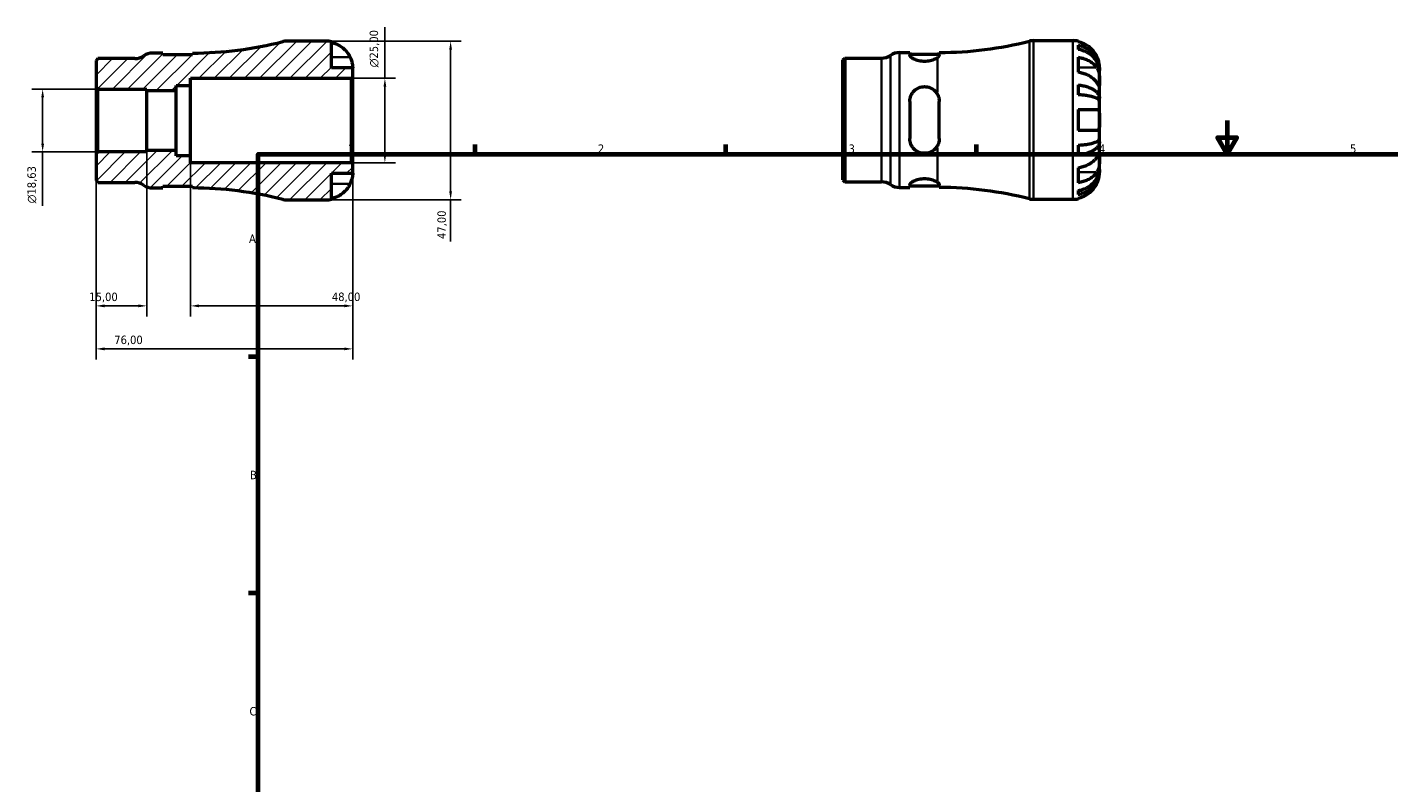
# Model space of a CAD drawing. Header units: millimetres. Extents: x -58 to 667, y 0 to 521.
# Tile 2 of 3: x -58 to 345, y 224 to 448. Entities that reach past the tile are written whole.
import ezdxf

# ---------------------------------------------------------------- set-up
doc = ezdxf.new("R2010")
doc.units = ezdxf.units.MM
for name, color, linetype, lineweight in [('Border (ISO)', 7, 'Continuous', 70), ('Dimension (ISO)', 7, 'Continuous', 25), ('Hatch (ISO)', 7, 'Continuous', 18), ('Visible (ISO)', 7, 'Continuous', 50), ('Visible Narrow (ISO)', 7, 'Continuous', 35)]:
    doc.layers.add(name, color=color, linetype=linetype, lineweight=lineweight)
doc.styles.add('Note Text (ISO)', font='tahoma.ttf')
doc.dimstyles.new('Default (ISO)', dxfattribs={"dimtxt": 2.5, "dimasz": 2.5, "dimexe": 3.175, "dimexo": 0, "dimgap": 0.762, "dimtad": 1, "dimrnd": 1e-08, "dimzin": 0, "dimtxsty": 'Note Text (ISO)', "dimcen": 0.09, "dimdle": 10, "dimclrd": 256, "dimclre": 256, "dimclrt": 232, "dimazin": 0, "dimtfac": 1.40208, "dimtmove": 0, "dimatfit": 3, "dimfxl": 1, "dimtolj": 1, "dimtzin": 0, "dimlwd": -1, "dimlwe": -1, "dimarcsym": 0})

# ---------------------------------------------------------------- blocks, each defined once
blk = doc.blocks.new('Borders Default Border')
at = {"layer": 'Border (ISO)'}
for p, q in [((74.25, 410), (74.25, 412.9)), ((148.5, 410), (148.5, 412.9)), ((222.75, 410), (222.75, 412.9)), ((10, 350), (7.1, 350)), ((10, 280), (7.1, 280))]:
    blk.add_line(p, q, dxfattribs=at)
at = {"layer": 'Border (ISO)', "flags": 128}
for points in [[(297, 420), (297, 410), (294.11, 415), (299.89, 415), (297, 410)], [(10, 10), (10, 410), (584, 410), (584, 10), (10, 10)]]:
    blk.add_lwpolyline(points, dxfattribs=at)
at = {"layer": 'Border (ISO)', "color": 232, "true_color": 0xca0064, "char_height": 2.5, "attachment_point": 7, "style": 'Note Text (ISO)'}
for s, insert in [('1', (36.56, 410.4)), ('2', (110.62, 410.4)), ('3', (184.85, 410.35)), ('4', (259, 410.4)), ('5', (333.39, 410.35)), ('A', (7.29, 383.75)), ('B', (7.59, 313.75)), ('C', (7.43, 243.71))]:
    blk.add_mtext(s, dxfattribs=dict(at, insert=insert))
blk = doc.blocks.new('*D7')
at = {"layer": 'Defpoints', "color": 0, "transparency": 16777216}
for p in [(30.12, 443.5), (30.12, 396.5), (67, 396.5)]:
    blk.add_point(p, dxfattribs=at)
at = {"layer": 'Dimension (ISO)', "transparency": 16777216}
for p, q in [((30.12, 443.5), (70.17, 443.5)), ((67, 441), (67, 399)), ((30.12, 396.5), (70.17, 396.5)), ((67, 396.5), (67, 384.13))]:
    blk.add_line(p, q, dxfattribs=at)
for points in [[(66.58, 441), (67.41, 441), (67, 443.5)], [(66.58, 399), (67.41, 399), (67, 396.5)]]:
    blk.add_solid(points, dxfattribs=at)
at = {"layer": 'Dimension (ISO)', "color": 232, "true_color": 0xca0064, "transparency": 16777216, "insert": (63.06, 384.9), "char_height": 2.5, "attachment_point": 1, "rotation": 90, "style": 'Note Text (ISO)'}
blk.add_mtext('\\A1;47,00', dxfattribs=at)
blk = doc.blocks.new('*D8')
at = {"layer": 'Defpoints', "color": 0, "transparency": 16777216}
for p in [(37.53, 432.5), (47.53, 432.5), (37.53, 407.5)]:
    blk.add_point(p, dxfattribs=at)
at = {"layer": 'Dimension (ISO)', "transparency": 16777216}
for p, q in [((47.53, 432.5), (47.53, 447.63)), ((37.53, 432.5), (50.7, 432.5)), ((47.53, 410), (47.53, 430)), ((37.53, 407.5), (50.7, 407.5))]:
    blk.add_line(p, q, dxfattribs=at)
for points in [[(47.11, 430), (47.95, 430), (47.53, 432.5)], [(47.11, 410), (47.95, 410), (47.53, 407.5)]]:
    blk.add_solid(points, dxfattribs=at)
at = {"layer": 'Dimension (ISO)', "color": 232, "true_color": 0xca0064, "transparency": 16777216, "insert": (43.01, 435.76), "char_height": 2.5, "attachment_point": 1, "rotation": 90, "style": 'Note Text (ISO)'}
blk.add_mtext('\\A1;\\fAIGDT|b0|i0;\\H2.5000;\\ln\\fTahoma|b0|i0;\\H2.5000;25,00', dxfattribs=at)
blk = doc.blocks.new('*D9')
at = {"layer": 'Defpoints', "color": 0, "transparency": 16777216}
for p in [(-38, 410.21), (-23, 411.15), (-38, 365.09)]:
    blk.add_point(p, dxfattribs=at)
at = {"layer": 'Dimension (ISO)', "transparency": 16777216}
for p, q in [((-38, 410.21), (-38, 361.91)), ((-23, 411.15), (-23, 361.91)), ((-25.5, 365.09), (-35.5, 365.09))]:
    blk.add_line(p, q, dxfattribs=at)
for points in [[(-35.5, 365.51), (-35.5, 364.67), (-38, 365.09)], [(-25.5, 365.51), (-25.5, 364.67), (-23, 365.09)]]:
    blk.add_solid(points, dxfattribs=at)
at = {"layer": 'Dimension (ISO)', "color": 232, "true_color": 0xca0064, "transparency": 16777216, "insert": (-40.02, 369.02), "char_height": 2.5, "attachment_point": 1, "style": 'Note Text (ISO)'}
blk.add_mtext('\\A1;15,00', dxfattribs=at)
blk = doc.blocks.new('*D10')
at = {"layer": 'Defpoints', "color": 0, "transparency": 16777216}
for p in [(-10, 409.58), (38, 407.03), (38, 365.09)]:
    blk.add_point(p, dxfattribs=at)
at = {"layer": 'Dimension (ISO)', "transparency": 16777216}
for p, q in [((-10, 409.58), (-10, 361.91)), ((38, 407.03), (38, 361.91)), ((-7.5, 365.09), (35.5, 365.09))]:
    blk.add_line(p, q, dxfattribs=at)
for points in [[(-7.5, 365.51), (-7.5, 364.67), (-10, 365.09)], [(35.5, 365.51), (35.5, 364.67), (38, 365.09)]]:
    blk.add_solid(points, dxfattribs=at)
at = {"layer": 'Dimension (ISO)', "color": 232, "true_color": 0xca0064, "transparency": 16777216, "insert": (31.83, 369.03), "char_height": 2.5, "attachment_point": 1, "style": 'Note Text (ISO)'}
blk.add_mtext('\\A1;48,00', dxfattribs=at)
blk = doc.blocks.new('*D11')
at = {"layer": 'Defpoints', "color": 0, "transparency": 16777216}
for p in [(-38, 410.21), (38, 407.03), (-38, 352.35)]:
    blk.add_point(p, dxfattribs=at)
at = {"layer": 'Dimension (ISO)', "transparency": 16777216}
for p, q in [((-38, 410.21), (-38, 349.18)), ((38, 407.03), (38, 349.18)), ((35.5, 352.35), (-35.5, 352.35))]:
    blk.add_line(p, q, dxfattribs=at)
for points in [[(-35.5, 352.77), (-35.5, 351.93), (-38, 352.35)], [(35.5, 352.77), (35.5, 351.93), (38, 352.35)]]:
    blk.add_solid(points, dxfattribs=at)
at = {"layer": 'Dimension (ISO)', "color": 232, "true_color": 0xca0064, "transparency": 16777216, "insert": (-32.62, 356.28), "char_height": 2.5, "attachment_point": 1, "style": 'Note Text (ISO)'}
blk.add_mtext('\\A1;76,00', dxfattribs=at)
blk = doc.blocks.new('*D12')
at = {"layer": 'Defpoints', "color": 0, "transparency": 16777216}
for p in [(-37.53, 429.32), (-53.83, 410.68), (-37.53, 410.68)]:
    blk.add_point(p, dxfattribs=at)
at = {"layer": 'Dimension (ISO)', "transparency": 16777216}
for p, q in [((-37.53, 429.32), (-57, 429.32)), ((-53.83, 426.82), (-53.83, 413.18)), ((-37.53, 410.68), (-57, 410.68)), ((-53.83, 410.68), (-53.83, 394.7))]:
    blk.add_line(p, q, dxfattribs=at)
for points in [[(-54.24, 426.82), (-53.41, 426.82), (-53.83, 429.32)], [(-54.24, 413.18), (-53.41, 413.18), (-53.83, 410.68)]]:
    blk.add_solid(points, dxfattribs=at)
at = {"layer": 'Dimension (ISO)', "color": 232, "true_color": 0xca0064, "transparency": 16777216, "insert": (-58.35, 395.46), "char_height": 2.5, "attachment_point": 1, "rotation": 90, "style": 'Note Text (ISO)'}
blk.add_mtext('\\A1;\\fAIGDT|b0|i0;\\H2.5000;\\ln\\fTahoma|b0|i0;\\H2.5000;18,63', dxfattribs=at)

msp = doc.modelspace()

# ---------------------------------------------------------------- hatches: boundary and pattern name
at = {"layer": 'Hatch (ISO)'}
h = msp.add_hatch(dxfattribs=at)
h.set_pattern_fill('ANSI31', color=256, scale=25.4, style=0)
h.set_pattern_definition([(45, (0, 0), (-2.245064, 2.245064), [])])
edge = h.paths.add_edge_path()
edge.add_line((-38.001, 429.785), (-37.531, 429.315))
edge.add_line((-37.531, 429.315), (-23.001, 429.315))
edge.add_line((-23.001, 429.315), (-23.001, 428.85))
edge.add_line((-23.001, 428.85), (-14.291, 428.85))
edge.add_line((-14.291, 428.85), (-14.291, 430.417))
edge.add_line((-14.291, 430.417), (-10.001, 430.417))
edge.add_line((-10.001, 430.417), (-10.001, 432.5))
edge.add_line((-10.001, 432.5), (37.529, 432.5))
edge.add_line((37.529, 432.5), (37.999, 432.97))
edge.add_line((37.999, 432.97), (37.999, 435.625))
edge.add_line((37.999, 435.625), (31.699, 435.625))
edge.add_line((31.699, 435.625), (31.699, 443.341))
edge.add_ellipse((30.124, 435.625), major_axis=(1.575, 7.716), ratio=1, start_angle=0, end_angle=11.53696)
edge.add_line((30.124, 443.5), (18.428, 443.5))
edge.add_ellipse((18.428, 438.8), major_axis=(0, 4.7), ratio=1, start_angle=0, end_angle=14.13648)
edge.add_ellipse((-10.001, 551.676), major_axis=(27.281, -108.318), ratio=1, start_angle=346.14721, end_angle=360, ccw=False)
edge.add_line((-9.448, 439.976), (-9.448, 439.475))
edge.add_line((-9.448, 439.475), (-18.198, 439.475))
edge.add_line((-18.198, 439.475), (-18.198, 439.975))
edge.add_line((-18.198, 439.975), (-21.26, 439.975))
edge.add_ellipse((-21.26, 435.275), major_axis=(0, 4.7), ratio=1, start_angle=0, end_angle=34.41151)
edge.add_ellipse((-26.573, 443.03), major_axis=(2.656, -3.878), ratio=1, start_angle=325.58849, end_angle=360, ccw=False)
edge.add_line((-26.573, 438.33), (-37.442, 438.33))
edge.add_line((-37.442, 438.33), (-38.001, 437.771))
edge.add_line((-38.001, 437.771), (-38.001, 429.786))
edge = h.paths.add_edge_path()
edge.add_line((-37.531, 410.684), (-38.001, 410.214))
edge.add_line((-38.001, 410.214), (-38.001, 402.229))
edge.add_line((-38.001, 402.229), (-37.442, 401.67))
edge.add_line((-37.442, 401.67), (-26.573, 401.67))
edge.add_ellipse((-26.573, 396.97), major_axis=(0, 4.7), ratio=1, start_angle=325.58849, end_angle=360, ccw=False)
edge.add_ellipse((-21.26, 404.725), major_axis=(-2.656, -3.878), ratio=1, start_angle=0, end_angle=34.41151)
edge.add_line((-21.26, 400.025), (-18.198, 400.025))
edge.add_line((-18.198, 400.025), (-18.198, 400.525))
edge.add_line((-18.198, 400.525), (-9.448, 400.525))
edge.add_line((-9.448, 400.525), (-9.448, 400.024))
edge.add_ellipse((-10.001, 288.324), major_axis=(0.553, 111.7), ratio=1, start_angle=346.14721, end_angle=360, ccw=False)
edge.add_ellipse((18.428, 401.2), major_axis=(-1.148, -4.558), ratio=1, start_angle=0, end_angle=14.13648)
edge.add_line((18.428, 396.5), (30.124, 396.5))
edge.add_ellipse((30.124, 404.375), major_axis=(0, -7.875), ratio=1, start_angle=0, end_angle=11.53696)
edge.add_line((31.699, 396.659), (31.699, 404.375))
edge.add_line((31.699, 404.375), (37.999, 404.375))
edge.add_line((37.999, 404.375), (37.999, 407.03))
edge.add_line((37.999, 407.03), (37.529, 407.5))
edge.add_line((37.529, 407.5), (-10.001, 407.5))
edge.add_line((-10.001, 407.5), (-10.001, 409.583))
edge.add_line((-10.001, 409.583), (-14.291, 409.583))
edge.add_line((-14.291, 409.583), (-14.291, 411.15))
edge.add_line((-14.291, 411.15), (-23.001, 411.15))
edge.add_line((-23.001, 411.15), (-23.001, 410.684))
edge.add_line((-23.001, 410.684), (-37.531, 410.684))

# ---------------------------------------------------------------- linework, layer by layer
at = {"layer": 'Visible (ISO)'}
for p, q in [((239.604, 443.655), (251.3, 443.655)), ((-18.198, 439.975), (-21.26, 439.975)), ((-18.198, 439.475), (-18.198, 439.975)), ((-9.448, 439.976), (-9.448, 439.475)), ((30.124, 443.5), (18.428, 443.5)), ((31.699, 435.625), (31.699, 443.341)), ((199.916, 440.13), (202.979, 440.13)), ((202.979, 440.13), (202.979, 439.358)), ((202.979, 439.63), (211.729, 439.63)), ((211.729, 439.359), (211.729, 440.131)), ((252.875, 443.496), (252.875, 443.282)), ((252.875, 442.274), (252.875, 441.066)), ((-37.442, 438.33), (-38.001, 437.771)), ((-38.001, 437.771), (-38.001, 429.785)), ((-26.573, 438.33), (-37.442, 438.33)), ((-9.448, 439.475), (-18.198, 439.475)), ((37.999, 435.625), (31.699, 435.625)), ((37.999, 432.97), (37.999, 435.625)), ((183.175, 437.926), (183.734, 438.485)), ((183.175, 402.384), (183.175, 437.926)), ((183.734, 438.485), (194.604, 438.485)), ((183.734, 438.485), (183.734, 401.825)), ((252.875, 438.736), (252.875, 434.281)), ((259.175, 434.774), (259.175, 435.78)), ((-10.001, 430.417), (-10.001, 432.5)), ((-10.001, 432.5), (37.529, 432.5)), ((37.529, 432.5), (37.999, 432.97)), ((37.529, 432.5), (37.529, 407.5)), ((37.999, 407.03), (37.999, 432.97)), ((259.175, 434.774), (259.163, 434.774)), ((259.175, 434.392), (259.175, 434.774)), ((259.175, 431.203), (259.175, 434.392)), ((-38.001, 429.785), (-37.531, 429.315)), ((-38.001, 429.785), (-38.001, 410.214)), ((-37.531, 429.315), (-23.001, 429.315)), ((-37.531, 410.684), (-37.531, 429.315)), ((-23.001, 429.315), (-23.001, 428.85)), ((-23.001, 428.85), (-14.291, 428.85)), ((-23.001, 411.15), (-23.001, 428.85)), ((-14.291, 428.85), (-14.291, 430.417)), ((-14.291, 430.417), (-10.001, 430.417)), ((-14.291, 411.15), (-14.291, 428.85)), ((-10.001, 409.583), (-10.001, 430.417)), ((252.875, 430.525), (252.875, 427.609)), ((259.175, 426.593), (259.175, 431.203)), ((202.979, 425.655), (202.979, 414.655)), ((211.729, 414.655), (211.729, 425.655)), ((259.175, 426.593), (258.267, 426.593)), ((259.175, 425.669), (259.175, 426.593)), ((259.175, 420.155), (259.175, 425.669)), ((252.875, 423.305), (252.875, 417.005)), ((259.175, 414.64), (259.175, 420.155)), ((252.875, 412.701), (252.875, 409.785)), ((259.175, 413.717), (258.267, 413.717)), ((259.175, 413.717), (259.175, 414.64)), ((259.175, 409.106), (259.175, 413.717)), ((-37.531, 410.684), (-38.001, 410.214)), ((-38.001, 410.214), (-38.001, 402.229)), ((-23.001, 410.684), (-37.531, 410.684)), ((-14.291, 411.15), (-23.001, 411.15)), ((-23.001, 411.15), (-23.001, 410.684)), ((-14.291, 409.583), (-14.291, 411.15)), ((-10.001, 409.583), (-14.291, 409.583)), ((-10.001, 407.5), (-10.001, 409.583)), ((37.529, 407.5), (-10.001, 407.5)), ((37.999, 407.03), (37.529, 407.5)), ((259.175, 405.918), (259.175, 409.106)), ((31.699, 396.659), (31.699, 404.375)), ((31.699, 404.375), (37.999, 404.375)), ((37.999, 404.375), (37.999, 407.03)), ((252.875, 406.029), (252.875, 401.574)), ((259.175, 405.535), (259.163, 405.535)), ((259.175, 405.535), (259.175, 405.918)), ((259.175, 404.53), (259.175, 405.535)), ((-38.001, 402.229), (-37.442, 401.67)), ((-37.442, 401.67), (-26.573, 401.67)), ((-21.26, 400.025), (-18.198, 400.025)), ((-18.198, 400.025), (-18.198, 400.525)), ((-18.198, 400.525), (-9.448, 400.525)), ((-9.448, 400.525), (-9.448, 400.024)), ((183.175, 402.384), (183.734, 401.825)), ((183.734, 401.825), (194.604, 401.825)), ((199.916, 400.18), (202.979, 400.18)), ((202.979, 400.952), (202.979, 400.18)), ((202.979, 400.68), (211.729, 400.68)), ((211.729, 400.179), (211.729, 400.951)), ((252.875, 399.244), (252.875, 398.036)), ((18.428, 396.5), (30.124, 396.5)), ((239.604, 396.655), (251.3, 396.655)), ((252.875, 397.028), (252.875, 396.814))]:
    msp.add_line(p, q, dxfattribs=at)
for centre, radius, start, end in [((239.604, 438.955), 4.7, 90, 104.13648), ((251.3, 435.78), 7.875, 78.46304, 90), ((-21.26, 435.275), 4.7, 90, 124.41151), ((-10.001, 551.676), 111.701, 270.28369, 284.13648), ((18.428, 438.8), 4.7, 90, 104.13648), ((30.124, 435.625), 7.875, 78.46304, 90), ((199.916, 435.43), 4.7, 90, 124.41151), ((211.175, 551.831), 111.701, 270.28369, 284.13648), ((-26.573, 443.03), 4.7, 270, 304.41151), ((194.604, 443.185), 4.7, 270, 304.41151), ((-26.573, 396.97), 4.7, 55.58849, 90), ((-21.26, 404.725), 4.7, 235.58849, 270), ((-10.001, 288.324), 111.701, 75.86352, 89.71631), ((194.604, 397.125), 4.7, 55.58849, 90), ((199.916, 404.88), 4.7, 235.58849, 270), ((211.175, 288.479), 111.701, 75.86352, 89.71631), ((18.428, 401.2), 4.7, 255.86352, 270), ((30.124, 404.375), 7.875, 270, 281.53696), ((239.604, 401.355), 4.7, 255.86352, 270), ((251.3, 404.53), 7.875, 270, 281.53696)]:
    msp.add_arc(centre, radius, start, end, dxfattribs=at)
for points, knots in [([(31.699, 443.127), (32.201, 443.024), (32.691, 442.869), (33.574, 442.501), (34.046, 442.253), (34.926, 441.661), (35.335, 441.318), (36.023, 440.625), (36.366, 440.211), (36.874, 439.445), (37.063, 439.108), (37.221, 438.775)], [0.14941001, 0.14941001, 0.14941001, 0.14941001, 0.29044502, 0.29044502, 0.43634177, 0.43634177, 0.58223851, 0.58223851, 0.72934673, 0.72934673, 0.83526259, 0.83526259, 0.83526259, 0.83526259]), ([(258.398, 438.93), (258.24, 439.263), (258.051, 439.6), (257.543, 440.366), (257.2, 440.78), (256.511, 441.473), (256.103, 441.816), (255.222, 442.407), (254.751, 442.656), (253.868, 443.024), (253.377, 443.179), (252.875, 443.282)], [3.89239507, 3.89239507, 3.89239507, 3.89239507, 3.99831093, 3.99831093, 4.14541915, 4.14541915, 4.2913159, 4.2913159, 4.43721264, 4.43721264, 4.57824766, 4.57824766, 4.57824766, 4.57824766]), ([(252.875, 442.274), (253.381, 442.174), (253.874, 442.023), (254.76, 441.667), (255.231, 441.427), (256.112, 440.857), (256.521, 440.526), (257.209, 439.859), (257.551, 439.461), (258.14, 438.606), (258.388, 438.147), (258.761, 437.274), (258.92, 436.778), (259.127, 435.765), (259.175, 435.248), (259.175, 434.774)], [0.1494024, 0.1494024, 0.1494024, 0.1494024, 0.2912498, 0.2912498, 0.4370651, 0.4370651, 0.5828803, 0.5828803, 0.7290354, 0.7290354, 0.8751905, 0.8751905, 1.0219149, 1.0219149, 1.1686392, 1.1686392, 1.1686392, 1.1686392]), ([(259.175, 434.392), (259.175, 434.813), (259.127, 435.273), (258.92, 436.175), (258.761, 436.616), (258.388, 437.394), (258.14, 437.801), (257.551, 438.563), (257.209, 438.917), (256.521, 439.51), (256.112, 439.805), (255.231, 440.313), (254.76, 440.526), (253.874, 440.843), (253.381, 440.977), (252.875, 441.066)], [3.5133937, 3.5133937, 3.5133937, 3.5133937, 3.6601181, 3.6601181, 3.8068425, 3.8068425, 3.9529976, 3.9529976, 4.0991526, 4.0991526, 4.2449679, 4.2449679, 4.3907831, 4.3907831, 4.5326305, 4.5326305, 4.5326305, 4.5326305]), ([(37.221, 438.775), (37.283, 438.644), (37.342, 438.512), (37.478, 438.186), (37.551, 437.994), (37.682, 437.605), (37.739, 437.41), (37.854, 436.961), (37.9, 436.719), (37.972, 436.235), (37.987, 436.018), (38.001, 435.708), (37.999, 435.625), (37.999, 435.625)], [-0.50816407, -0.50816407, -0.50816407, -0.50816407, -0.46460526, -0.46460526, -0.40154747, -0.40154747, -0.3356183, -0.3356183, -0.24286964, -0.24286964, -0.12490659, -0.12490659, 0, 0, 0, 0]), ([(211.175, 438.616), (210.964, 438.459), (210.698, 438.303), (210.026, 437.99), (209.548, 437.82), (208.489, 437.583), (207.906, 437.518), (207.354, 437.518), (206.801, 437.518), (206.218, 437.583), (205.159, 437.82), (204.681, 437.99), (203.903, 438.353), (203.558, 438.573), (203.095, 438.994), (202.979, 439.195), (202.979, 439.358)], [-0.4622109, -0.4622109, -0.4622109, -0.4622109, -0.3317408, -0.3317408, -0.1658704, -0.1658704, 0, 0, 0, 0.1658704, 0.1658704, 0.3317408, 0.3317408, 0.5089318, 0.5089318, 0.6861227, 0.6861227, 0.6861227, 0.6861227]), ([(211.729, 439.359), (211.729, 439.349), (211.728, 439.339), (211.726, 439.317), (211.725, 439.305), (211.718, 439.266), (211.71, 439.238), (211.659, 439.095), (211.573, 438.973), (211.37, 438.77), (211.28, 438.693), (211.175, 438.616)], [-0.23459297, -0.23459297, -0.23459297, -0.23459297, -0.22385087, -0.22385087, -0.21115183, -0.21115183, -0.18241392, -0.18241392, -0.06820595, -0.06820595, -0.00000759, -0.00000759, -0.00000759, -0.00000759]), ([(252.875, 438.736), (253.377, 438.663), (253.868, 438.553), (254.751, 438.293), (255.222, 438.117), (256.103, 437.699), (256.511, 437.456), (257.2, 436.967), (257.543, 436.674), (258.051, 436.132), (258.24, 435.894), (258.398, 435.658)], [0.14941001, 0.14941001, 0.14941001, 0.14941001, 0.29044502, 0.29044502, 0.43634177, 0.43634177, 0.58223851, 0.58223851, 0.72934673, 0.72934673, 0.83526259, 0.83526259, 0.83526259, 0.83526259]), ([(259.175, 435.78), (259.175, 435.78), (259.176, 435.803), (259.174, 435.897), (259.173, 435.971), (259.159, 436.24), (259.139, 436.483), (259.054, 436.994), (259.004, 437.231), (258.886, 437.668), (258.827, 437.859), (258.691, 438.248), (258.613, 438.446), (258.486, 438.739), (258.443, 438.835), (258.398, 438.93)], [-2.17667965, -2.17667965, -2.17667965, -2.17667965, -2.11086653, -2.11086653, -2.04055216, -2.04055216, -1.91738302, -1.91738302, -1.82942275, -1.82942275, -1.76558177, -1.76558177, -1.70117883, -1.70117883, -1.66961913, -1.66961913, -1.66961913, -1.66961913]), ([(258.398, 435.658), (258.456, 435.572), (258.511, 435.48), (258.647, 435.225), (258.723, 435.053), (258.858, 434.68), (258.916, 434.479), (259.03, 433.98), (259.077, 433.679), (259.148, 432.983), (259.164, 432.595), (259.177, 431.847), (259.175, 431.498), (259.175, 431.203)], [-0.50766593, -0.50766593, -0.50766593, -0.50766593, -0.46718991, -0.46718991, -0.40200215, -0.40200215, -0.33506637, -0.33506637, -0.24300458, -0.24300458, -0.12488859, -0.12488859, 0, 0, 0, 0]), ([(258.398, 431.203), (258.24, 431.439), (258.051, 431.677), (257.543, 432.219), (257.2, 432.512), (256.511, 433.002), (256.103, 433.244), (255.222, 433.662), (254.751, 433.838), (253.868, 434.098), (253.377, 434.208), (252.875, 434.281)], [3.89239507, 3.89239507, 3.89239507, 3.89239507, 3.99831093, 3.99831093, 4.14541915, 4.14541915, 4.2913159, 4.2913159, 4.43721264, 4.43721264, 4.57824766, 4.57824766, 4.57824766, 4.57824766]), ([(202.979, 425.655), (202.979, 426.223), (203.095, 426.82), (203.558, 427.909), (203.903, 428.403), (204.681, 429.158), (205.159, 429.483), (206.218, 429.919), (206.801, 430.03), (207.906, 430.03), (208.489, 429.919), (209.548, 429.483), (210.026, 429.158), (210.698, 428.506), (210.964, 428.163), (211.175, 427.784)], [0.6657302, 0.6657302, 0.6657302, 0.6657302, 0.8429211, 0.8429211, 1.020112, 1.020112, 1.1859825, 1.1859825, 1.3518529, 1.3518529, 1.5177233, 1.5177233, 1.6835937, 1.6835937, 1.8140638, 1.8140638, 1.8140638, 1.8140638]), ([(211.175, 427.784), (211.334, 427.499), (211.461, 427.196), (211.616, 426.664), (211.663, 426.442), (211.702, 426.141), (211.71, 426.065), (211.721, 425.923), (211.724, 425.858), (211.728, 425.746), (211.729, 425.701), (211.729, 425.655)], [-0.23458558, -0.23458558, -0.23458558, -0.23458558, -0.13039728, -0.13039728, -0.05888812, -0.05888812, -0.03482314, -0.03482314, -0.014256, -0.014256, 0, 0, 0, 0]), ([(252.875, 430.525), (253.381, 430.472), (253.874, 430.393), (254.76, 430.207), (255.231, 430.081), (256.112, 429.782), (256.521, 429.608), (257.209, 429.259), (257.551, 429.05), (258.14, 428.602), (258.388, 428.361), (258.761, 427.903), (258.92, 427.644), (259.127, 427.113), (259.175, 426.841), (259.175, 426.593)], [0.1494024, 0.1494024, 0.1494024, 0.1494024, 0.2912498, 0.2912498, 0.4370651, 0.4370651, 0.5828803, 0.5828803, 0.7290354, 0.7290354, 0.8751905, 0.8751905, 1.0219149, 1.0219149, 1.1686392, 1.1686392, 1.1686392, 1.1686392]), ([(259.175, 425.669), (259.175, 425.792), (259.127, 425.926), (258.92, 426.188), (258.761, 426.316), (258.388, 426.542), (258.14, 426.66), (257.551, 426.881), (257.209, 426.984), (256.521, 427.157), (256.112, 427.242), (255.231, 427.39), (254.76, 427.452), (253.874, 427.544), (253.381, 427.583), (252.875, 427.609)], [3.5133937, 3.5133937, 3.5133937, 3.5133937, 3.6601181, 3.6601181, 3.8068425, 3.8068425, 3.9529976, 3.9529976, 4.0991526, 4.0991526, 4.2449679, 4.2449679, 4.3907831, 4.3907831, 4.5326305, 4.5326305, 4.5326305, 4.5326305]), ([(259.175, 431.203), (259.175, 431.048), (259.176, 430.909), (259.174, 430.661), (259.173, 430.555), (259.16, 430.357), (259.145, 430.292), (259.081, 430.273), (259.033, 430.311), (258.916, 430.452), (258.858, 430.531), (258.723, 430.723), (258.647, 430.833), (258.511, 431.035), (258.456, 431.117), (258.398, 431.203)], [0, 0, 0, 0, 0.06608139, 0.06608139, 0.13667451, 0.13667451, 0.23873403, 0.23873403, 0.33457773, 0.33457773, 0.40157847, 0.40157847, 0.46685307, 0.46685307, 0.50745344, 0.50745344, 0.50745344, 0.50745344]), ([(252.875, 423.305), (253.377, 423.305), (253.868, 423.305), (254.751, 423.305), (255.222, 423.305), (256.103, 423.305), (256.511, 423.305), (257.2, 423.305), (257.543, 423.305), (258.051, 423.305), (258.24, 423.305), (258.398, 423.305)], [0.14941001, 0.14941001, 0.14941001, 0.14941001, 0.29044502, 0.29044502, 0.43634177, 0.43634177, 0.58223851, 0.58223851, 0.72934673, 0.72934673, 0.83526259, 0.83526259, 0.83526259, 0.83526259]), ([(258.398, 423.305), (258.46, 423.305), (258.519, 423.297), (258.655, 423.256), (258.727, 423.213), (258.859, 423.087), (258.916, 423.002), (259.03, 422.748), (259.077, 422.561), (259.149, 422.059), (259.164, 421.729), (259.177, 420.983), (259.175, 420.571), (259.175, 420.155)], [-0.50816407, -0.50816407, -0.50816407, -0.50816407, -0.46460526, -0.46460526, -0.40154747, -0.40154747, -0.3356183, -0.3356183, -0.24286964, -0.24286964, -0.12490659, -0.12490659, 0, 0, 0, 0]), ([(259.175, 420.155), (259.175, 419.936), (259.176, 419.717), (259.174, 419.273), (259.173, 419.05), (259.159, 418.464), (259.139, 418.13), (259.054, 417.653), (259.004, 417.487), (258.886, 417.261), (258.827, 417.186), (258.691, 417.073), (258.613, 417.036), (258.486, 417.009), (258.443, 417.005), (258.398, 417.005)], [-2.17667965, -2.17667965, -2.17667965, -2.17667965, -2.11086653, -2.11086653, -2.04055216, -2.04055216, -1.91738302, -1.91738302, -1.82942275, -1.82942275, -1.76558177, -1.76558177, -1.70117883, -1.70117883, -1.66961913, -1.66961913, -1.66961913, -1.66961913]), ([(258.398, 417.005), (258.24, 417.005), (258.051, 417.005), (257.543, 417.005), (257.2, 417.005), (256.511, 417.005), (256.103, 417.005), (255.222, 417.005), (254.751, 417.005), (253.868, 417.005), (253.377, 417.005), (252.875, 417.005)], [3.89239507, 3.89239507, 3.89239507, 3.89239507, 3.99831093, 3.99831093, 4.14541915, 4.14541915, 4.2913159, 4.2913159, 4.43721264, 4.43721264, 4.57824766, 4.57824766, 4.57824766, 4.57824766]), ([(211.175, 412.526), (210.964, 412.147), (210.698, 411.804), (210.026, 411.151), (209.548, 410.827), (208.489, 410.391), (207.906, 410.28), (207.354, 410.28), (206.801, 410.28), (206.218, 410.391), (205.159, 410.827), (204.681, 411.151), (203.903, 411.907), (203.558, 412.401), (203.095, 413.49), (202.979, 414.087), (202.979, 414.655)], [-0.4622109, -0.4622109, -0.4622109, -0.4622109, -0.3317408, -0.3317408, -0.1658704, -0.1658704, 0, 0, 0, 0.1658704, 0.1658704, 0.3317408, 0.3317408, 0.5089318, 0.5089318, 0.6861227, 0.6861227, 0.6861227, 0.6861227]), ([(211.729, 414.655), (211.729, 414.62), (211.728, 414.586), (211.726, 414.511), (211.725, 414.471), (211.718, 414.338), (211.71, 414.247), (211.659, 413.795), (211.573, 413.443), (211.37, 412.907), (211.28, 412.713), (211.175, 412.526)], [-0.23459297, -0.23459297, -0.23459297, -0.23459297, -0.22385087, -0.22385087, -0.21115183, -0.21115183, -0.18241392, -0.18241392, -0.06820595, -0.06820595, -0.00000759, -0.00000759, -0.00000759, -0.00000759]), ([(252.875, 412.701), (253.381, 412.727), (253.874, 412.766), (254.76, 412.858), (255.231, 412.92), (256.112, 413.068), (256.521, 413.153), (257.209, 413.326), (257.551, 413.428), (258.14, 413.65), (258.388, 413.768), (258.761, 413.994), (258.92, 414.122), (259.127, 414.384), (259.175, 414.518), (259.175, 414.64)], [0.1494024, 0.1494024, 0.1494024, 0.1494024, 0.2912498, 0.2912498, 0.4370651, 0.4370651, 0.5828803, 0.5828803, 0.7290354, 0.7290354, 0.8751905, 0.8751905, 1.0219149, 1.0219149, 1.1686392, 1.1686392, 1.1686392, 1.1686392]), ([(259.175, 413.717), (259.175, 413.468), (259.127, 413.197), (258.92, 412.666), (258.761, 412.406), (258.388, 411.948), (258.14, 411.708), (257.551, 411.26), (257.209, 411.051), (256.521, 410.702), (256.112, 410.528), (255.231, 410.229), (254.76, 410.103), (253.874, 409.917), (253.381, 409.838), (252.875, 409.785)], [3.5133937, 3.5133937, 3.5133937, 3.5133937, 3.6601181, 3.6601181, 3.8068425, 3.8068425, 3.9529976, 3.9529976, 4.0991526, 4.0991526, 4.2449679, 4.2449679, 4.3907831, 4.3907831, 4.5326305, 4.5326305, 4.5326305, 4.5326305]), ([(252.875, 406.029), (253.377, 406.102), (253.868, 406.212), (254.751, 406.472), (255.222, 406.647), (256.103, 407.066), (256.511, 407.308), (257.2, 407.798), (257.543, 408.091), (258.051, 408.633), (258.24, 408.871), (258.398, 409.106)], [0.14941001, 0.14941001, 0.14941001, 0.14941001, 0.29044502, 0.29044502, 0.43634177, 0.43634177, 0.58223851, 0.58223851, 0.72934673, 0.72934673, 0.83526259, 0.83526259, 0.83526259, 0.83526259]), ([(258.398, 409.106), (258.456, 409.193), (258.511, 409.275), (258.647, 409.476), (258.723, 409.587), (258.858, 409.779), (258.916, 409.857), (259.03, 409.995), (259.077, 410.034), (259.148, 410.021), (259.164, 409.942), (259.177, 409.634), (259.175, 409.401), (259.175, 409.106)], [-0.50766593, -0.50766593, -0.50766593, -0.50766593, -0.46718991, -0.46718991, -0.40200215, -0.40200215, -0.33506637, -0.33506637, -0.24300458, -0.24300458, -0.12488859, -0.12488859, 0, 0, 0, 0]), ([(259.175, 409.106), (259.175, 408.951), (259.176, 408.779), (259.174, 408.397), (259.173, 408.186), (259.16, 407.646), (259.145, 407.311), (259.081, 406.655), (259.033, 406.342), (258.916, 405.831), (258.858, 405.63), (258.723, 405.257), (258.647, 405.086), (258.511, 404.83), (258.456, 404.738), (258.398, 404.652)], [0, 0, 0, 0, 0.06608139, 0.06608139, 0.13667451, 0.13667451, 0.23873403, 0.23873403, 0.33457773, 0.33457773, 0.40157847, 0.40157847, 0.46685307, 0.46685307, 0.50745344, 0.50745344, 0.50745344, 0.50745344]), ([(37.999, 404.375), (37.999, 404.375), (37.999, 404.352), (37.998, 404.258), (37.997, 404.184), (37.983, 403.914), (37.963, 403.672), (37.878, 403.161), (37.828, 402.924), (37.709, 402.487), (37.651, 402.296), (37.514, 401.907), (37.437, 401.709), (37.31, 401.416), (37.266, 401.32), (37.221, 401.225)], [-2.17667965, -2.17667965, -2.17667965, -2.17667965, -2.11086653, -2.11086653, -2.04055216, -2.04055216, -1.91738302, -1.91738302, -1.82942275, -1.82942275, -1.76558177, -1.76558177, -1.70117883, -1.70117883, -1.66961913, -1.66961913, -1.66961913, -1.66961913]), ([(252.875, 399.244), (253.381, 399.333), (253.874, 399.467), (254.76, 399.784), (255.231, 399.997), (256.112, 400.505), (256.521, 400.8), (257.209, 401.393), (257.551, 401.747), (258.14, 402.508), (258.388, 402.916), (258.761, 403.694), (258.92, 404.135), (259.127, 405.036), (259.175, 405.497), (259.175, 405.918)], [0.1494024, 0.1494024, 0.1494024, 0.1494024, 0.2912498, 0.2912498, 0.4370651, 0.4370651, 0.5828803, 0.5828803, 0.7290354, 0.7290354, 0.8751905, 0.8751905, 1.0219149, 1.0219149, 1.1686392, 1.1686392, 1.1686392, 1.1686392]), ([(259.175, 405.535), (259.175, 405.062), (259.127, 404.545), (258.92, 403.532), (258.761, 403.036), (258.388, 402.163), (258.14, 401.704), (257.551, 400.848), (257.209, 400.451), (256.521, 399.784), (256.112, 399.453), (255.231, 398.882), (254.76, 398.643), (253.874, 398.287), (253.381, 398.136), (252.875, 398.036)], [3.5133937, 3.5133937, 3.5133937, 3.5133937, 3.6601181, 3.6601181, 3.8068425, 3.8068425, 3.9529976, 3.9529976, 4.0991526, 4.0991526, 4.2449679, 4.2449679, 4.3907831, 4.3907831, 4.5326305, 4.5326305, 4.5326305, 4.5326305]), ([(258.398, 404.652), (258.24, 404.416), (258.051, 404.178), (257.543, 403.636), (257.2, 403.343), (256.511, 402.853), (256.103, 402.611), (255.222, 402.193), (254.751, 402.017), (253.868, 401.757), (253.377, 401.647), (252.875, 401.574)], [3.89239507, 3.89239507, 3.89239507, 3.89239507, 3.99831093, 3.99831093, 4.14541915, 4.14541915, 4.2913159, 4.2913159, 4.43721264, 4.43721264, 4.57824766, 4.57824766, 4.57824766, 4.57824766]), ([(258.398, 401.38), (258.46, 401.511), (258.519, 401.643), (258.655, 401.969), (258.727, 402.161), (258.859, 402.55), (258.916, 402.745), (259.03, 403.194), (259.077, 403.436), (259.149, 403.919), (259.164, 404.137), (259.177, 404.447), (259.175, 404.53), (259.175, 404.53)], [-0.50816407, -0.50816407, -0.50816407, -0.50816407, -0.46460526, -0.46460526, -0.40154747, -0.40154747, -0.3356183, -0.3356183, -0.24286964, -0.24286964, -0.12490659, -0.12490659, 0, 0, 0, 0]), ([(37.221, 401.225), (37.063, 400.892), (36.874, 400.555), (36.366, 399.789), (36.023, 399.375), (35.335, 398.682), (34.926, 398.339), (34.046, 397.747), (33.574, 397.499), (32.691, 397.131), (32.201, 396.976), (31.699, 396.873)], [3.89239507, 3.89239507, 3.89239507, 3.89239507, 3.99831093, 3.99831093, 4.14541915, 4.14541915, 4.2913159, 4.2913159, 4.43721264, 4.43721264, 4.57824766, 4.57824766, 4.57824766, 4.57824766]), ([(202.979, 400.952), (202.979, 401.115), (203.095, 401.315), (203.558, 401.737), (203.903, 401.957), (204.681, 402.32), (205.159, 402.49), (206.218, 402.727), (206.801, 402.792), (207.906, 402.792), (208.489, 402.727), (209.548, 402.49), (210.026, 402.32), (210.698, 402.006), (210.964, 401.851), (211.175, 401.694)], [0.6657302, 0.6657302, 0.6657302, 0.6657302, 0.8429211, 0.8429211, 1.020112, 1.020112, 1.1859825, 1.1859825, 1.3518529, 1.3518529, 1.5177233, 1.5177233, 1.6835937, 1.6835937, 1.8140638, 1.8140638, 1.8140638, 1.8140638]), ([(211.175, 401.694), (211.334, 401.576), (211.461, 401.459), (211.616, 401.268), (211.663, 401.193), (211.702, 401.097), (211.71, 401.073), (211.721, 401.029), (211.724, 401.01), (211.728, 400.977), (211.729, 400.964), (211.729, 400.951)], [-0.23458558, -0.23458558, -0.23458558, -0.23458558, -0.13039728, -0.13039728, -0.05888812, -0.05888812, -0.03482314, -0.03482314, -0.014256, -0.014256, 0, 0, 0, 0]), ([(252.875, 397.028), (253.377, 397.131), (253.868, 397.286), (254.751, 397.654), (255.222, 397.902), (256.103, 398.494), (256.511, 398.837), (257.2, 399.529), (257.543, 399.944), (258.051, 400.71), (258.24, 401.047), (258.398, 401.38)], [0.14941001, 0.14941001, 0.14941001, 0.14941001, 0.29044502, 0.29044502, 0.43634177, 0.43634177, 0.58223851, 0.58223851, 0.72934673, 0.72934673, 0.83526259, 0.83526259, 0.83526259, 0.83526259])]:
    msp.add_open_spline(points, degree=3, knots=knots, dxfattribs=at)
at = {"layer": 'Visible Narrow (ISO)'}
for p, q in [((199.916, 439.884), (199.916, 400.426)), ((238.456, 397.085), (238.456, 443.225)), ((239.604, 443.366), (239.604, 396.944)), ((251.3, 396.944), (251.3, 443.366)), ((36.945, 438.775), (31.975, 438.775)), ((194.604, 402.051), (194.604, 438.259)), ((197.26, 401.238), (197.26, 439.072)), ((211.175, 428.504), (211.175, 438.301)), ((258.122, 435.658), (253.152, 435.658)), ((211.175, 402.009), (211.175, 411.805)), ((258.122, 404.652), (253.152, 404.652)), ((36.945, 401.225), (31.975, 401.225))]:
    msp.add_line(p, q, dxfattribs=at)

# ---------------------------------------------------------------- block references
msp.add_blockref('Borders Default Border', (0, 0))

# ---------------------------------------------------------------- dimensions: what is measured, and where the dimension line sits
at = {"layer": 'Dimension (ISO)'}
for base, p1, p2, picture, middle in [((47.529, 432.5), (37.529, 407.5), (37.529, 432.5), '*D8', (47.529, 441.317)), ((-53.825, 410.684), (-37.531, 429.315), (-37.531, 410.684), '*D12', (-53.825, 400.988))]:
    dim = msp.add_linear_dim(base=base, p1=p1, p2=p2, angle=90, text='\\fAIGDT|b0|i0;\\H2.5000;\\ln\\fTahoma|b0|i0;\\H2.5000;<>', dimstyle='Default (ISO)', override={"dimdec": 2, "dimtp": 0, "dimtm": 0, "dimtdec": 2, "dimtofl": 0, "dimatfit": 2}, dxfattribs=at)
    dim.commit()
    dim.dimension.update_dxf_attribs({"geometry": picture, "text_midpoint": middle, "dimtype": 160})
for base, p1, p2, angle, override, picture, middle in [((66.995, 396.5), (30.124, 443.5), (30.124, 396.5), 90, {"dimdec": 2, "dimtp": 0, "dimtm": 0, "dimtdec": 2, "dimtofl": 0, "dimatfit": 2}, '*D7', (66.995, 389.067)), ((-38.001, 365.088), (-23.001, 411.15), (-38.001, 410.214), 180, {"dimdec": 2, "dimtp": 0, "dimtm": 0, "dimtdec": 2, "dimtofl": 0, "dimatfit": 1}, '*D9', (-36.001, 365.088)), ((-38.001, 352.35), (37.999, 407.03), (-38.001, 410.214), 180, {"dimdec": 2, "dimtp": 0, "dimtm": 0, "dimtdec": 2, "dimtofl": 0, "dimatfit": 1}, '*D11', (-28.501, 352.35)), ((37.999, 365.088), (-10.001, 409.583), (37.999, 407.03), 180, {"dimdec": 2, "dimtp": 0, "dimtm": 0, "dimtdec": 2, "dimtofl": 0, "dimatfit": 1}, '*D10', (35.999, 365.088))]:
    dim = msp.add_linear_dim(base=base, p1=p1, p2=p2, angle=angle, dimstyle='Default (ISO)', override=override, dxfattribs=at)
    dim.commit()
    dim.dimension.update_dxf_attribs({"geometry": picture, "text_midpoint": middle, "dimtype": 160})

doc.saveas('drawing.dxf')
